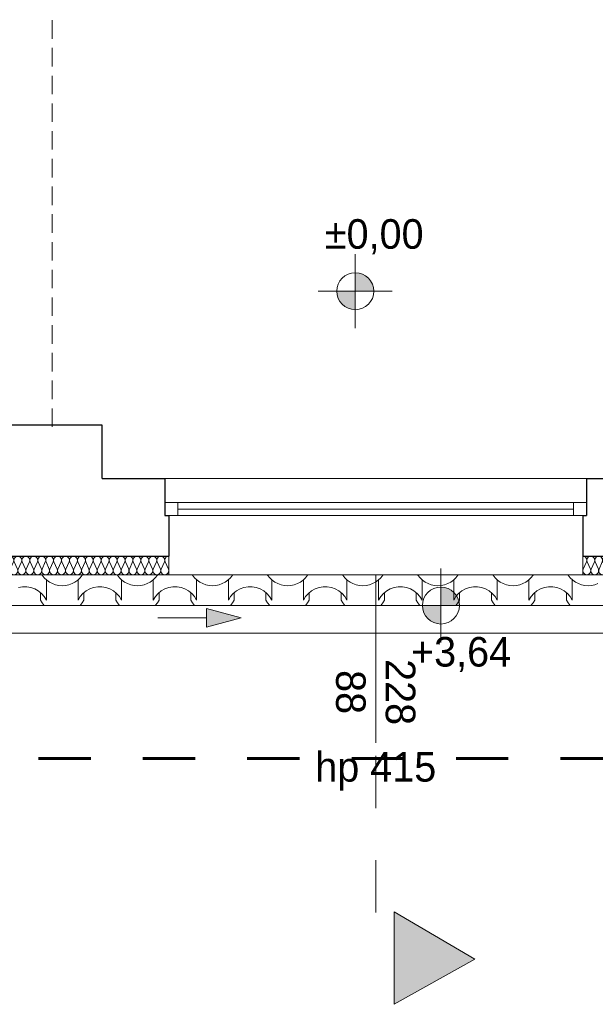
# Model space of a CAD drawing. Extents: x -497945 to -454853, y -17656 to 94650.
# Tile 48 of 62: x -477674 to -474561, y 68833 to 74160. Entities that reach past the tile are written whole.
import ezdxf

# ---------------------------------------------------------------- set-up
doc = ezdxf.new("R2010")
doc.units = 0
doc.header["$MEASUREMENT"] = 0
doc.linetypes.add('Dashed', pattern=[564.444447, 282.222223, -282.222223])
doc.linetypes.add('Krawędzie ukryte', pattern=[150, 100, -50])
doc.layers.get('0').update_dxf_attribs({"color": 252})
for name, color, linetype, lineweight in [('arch wypelnienia_Nr_Pióra__2', 252, 'Continuous', 13), ('INWENT DACH_Nr_Pióra__21', 252, 'Continuous', 9), ('Inwent Izolacje_Nr_Pióra__2', 252, 'Continuous', 13), ('INWENT OPISY_Nr_Pióra__21', 252, 'Continuous', 9), ('INWENT OPISY_Nr_Pióra__41', 252, 'Continuous', 15), ('INWENT RURY SPUSTOWE_Nr_Pióra__21', 252, 'Continuous', 9), ('INWENT RZĘDNE_Nr_Pióra__21', 252, 'Continuous', 9), ('INWENT. OKNA_Nr_Pióra__21', 252, 'Continuous', 9), ('INWENT. OKNA_Nr_Pióra__5', 252, 'Continuous', 13), ('INWENT.ŚCIANY_Nr_Pióra__1', 252, 'Continuous', 25), ('INWENT.ŚCIANY_Nr_Pióra__20', 252, 'Continuous', 60), ('INWENT.ŚCIANY_Nr_Pióra__21', 252, 'Continuous', 9), ('INWENT.ŚCIANY_Nr_Pióra__3', 252, 'Continuous', 13), ('Istniejące stropy_Nr_Pióra__5', 252, 'Continuous', 13)]:
    doc.layers.add(name, color=color, linetype=linetype, lineweight=lineweight)
for name, color, linetype in [('Inwent Izolacje', 252, 'Continuous'), ('INWENT RURY SPUSTOWE', 252, 'Continuous'), ('INWENT RZĘDNE', 252, 'Continuous')]:
    doc.layers.add(name, color=color, linetype=linetype)
doc.styles.add('GENERATED_STYLE_1', font='txt')
doc.styles.add('GENERATED_STYLE_5', font='txt')

# ---------------------------------------------------------------- blocks, each defined once
blk = doc.blocks.new('*X30')
at = {"layer": 'arch wypelnienia_Nr_Pióra__2', "linetype": 'Continuous'}
for p, q in [((-478645.6, 58464.5), (-478644.1, 58462)), ((-478644.1, 58462), (-478632.8, 58447.8)), ((-478632.8, 58447.8), (-478619.7, 58435.3)), ((-478452.3, 58435.3), (-478439.2, 58447.8)), ((-478439.2, 58447.8), (-478427.9, 58462)), ((-478427.9, 58462), (-478426.4, 58464.5)), ((-478239.2, 58464.5), (-478237.7, 58462)), ((-478237.7, 58462), (-478226.4, 58447.8)), ((-478226.4, 58447.8), (-478213.3, 58435.3)), ((-478045.9, 58435.3), (-478032.8, 58447.8)), ((-478032.8, 58447.8), (-478021.5, 58462)), ((-478021.5, 58462), (-478020, 58464.5)), ((-477832.8, 58464.5), (-477831.3, 58462)), ((-477831.3, 58462), (-477820, 58447.8)), ((-477820, 58447.8), (-477806.9, 58435.3)), ((-477639.5, 58435.3), (-477626.4, 58447.8)), ((-477626.4, 58447.8), (-477615.1, 58462)), ((-477615.1, 58462), (-477613.6, 58464.5)), ((-477426.4, 58464.5), (-477424.9, 58462)), ((-477424.9, 58462), (-477413.6, 58447.8)), ((-477413.6, 58447.8), (-477400.5, 58435.3)), ((-477233.1, 58435.3), (-477220, 58447.8)), ((-477220, 58447.8), (-477208.7, 58462)), ((-477208.7, 58462), (-477207.2, 58464.5)), ((-477020, 58464.5), (-477018.5, 58462)), ((-477018.5, 58462), (-477007.2, 58447.8)), ((-477007.2, 58447.8), (-476994.1, 58435.3)), ((-476826.7, 58435.3), (-476813.6, 58447.8)), ((-476813.6, 58447.8), (-476802.3, 58462)), ((-476802.3, 58462), (-476800.8, 58464.5)), ((-476613.6, 58464.5), (-476612.1, 58462)), ((-476612.1, 58462), (-476600.8, 58447.8)), ((-476600.8, 58447.8), (-476587.7, 58435.3)), ((-476420.3, 58435.3), (-476407.2, 58447.8)), ((-476407.2, 58447.8), (-476395.9, 58462)), ((-476395.9, 58462), (-476394.4, 58464.5)), ((-476207.2, 58464.5), (-476205.7, 58462)), ((-476205.7, 58462), (-476194.4, 58447.8)), ((-476194.4, 58447.8), (-476181.3, 58435.3)), ((-476013.9, 58435.3), (-476000.8, 58447.8)), ((-476000.8, 58447.8), (-475989.5, 58462)), ((-475989.5, 58462), (-475988, 58464.5)), ((-475800.8, 58464.5), (-475799.3, 58462)), ((-475799.3, 58462), (-475788, 58447.8)), ((-475788, 58447.8), (-475774.9, 58435.3)), ((-478750.4, 58399.8), (-478772.4, 58396)), ((-478739.2, 58399.8), (-478750.4, 58399.8)), ((-478728, 58399.8), (-478739.2, 58399.8)), ((-478706, 58396), (-478728, 58399.8)), ((-478685, 58388.6), (-478706, 58396)), ((-478665.5, 58377.6), (-478685, 58388.6)), ((-478621.9, 58437.1), (-478621.9, 58350)), ((-478621.9, 58414.8), (-478621.9, 58327.7)), ((-478619.7, 58435.3), (-478605, 58424.7)), ((-478605, 58424.7), (-478588.9, 58416.2)), ((-478588.9, 58416.2), (-478571.9, 58410)), ((-478571.9, 58410), (-478554.1, 58406.3)), ((-478554.1, 58406.3), (-478536, 58405)), ((-478536, 58405), (-478517.9, 58406.3)), ((-478517.9, 58406.3), (-478500.1, 58410)), ((-478500.1, 58410), (-478483.1, 58416.2)), ((-478483.1, 58416.2), (-478467, 58424.7)), ((-478467, 58424.7), (-478452.3, 58435.3)), ((-478450.1, 58437.1), (-478450.1, 58350)), ((-478450.1, 58414.8), (-478450.1, 58327.7)), ((-478387, 58388.6), (-478406.5, 58377.6)), ((-478366, 58396), (-478387, 58388.6)), ((-478344, 58399.8), (-478366, 58396)), ((-478332.8, 58399.8), (-478344, 58399.8)), ((-478321.6, 58399.8), (-478332.8, 58399.8)), ((-478299.6, 58396), (-478321.6, 58399.8)), ((-478278.6, 58388.6), (-478299.6, 58396)), ((-478259.1, 58377.6), (-478278.6, 58388.6)), ((-478215.5, 58437.1), (-478215.5, 58350)), ((-478215.5, 58414.8), (-478215.5, 58327.7)), ((-478213.3, 58435.3), (-478198.6, 58424.7)), ((-478198.6, 58424.7), (-478182.5, 58416.2)), ((-478182.5, 58416.2), (-478165.5, 58410)), ((-478165.5, 58410), (-478147.7, 58406.3)), ((-478147.7, 58406.3), (-478129.6, 58405)), ((-478129.6, 58405), (-478111.5, 58406.3)), ((-478111.5, 58406.3), (-478093.7, 58410)), ((-478093.7, 58410), (-478076.7, 58416.2)), ((-478076.7, 58416.2), (-478060.6, 58424.7)), ((-478060.6, 58424.7), (-478045.9, 58435.3)), ((-478043.7, 58437.1), (-478043.7, 58350)), ((-478043.7, 58414.8), (-478043.7, 58327.7)), ((-477980.6, 58388.6), (-478000.1, 58377.6)), ((-477959.6, 58396), (-477980.6, 58388.6)), ((-477937.6, 58399.8), (-477959.6, 58396)), ((-477926.4, 58399.8), (-477937.6, 58399.8)), ((-477915.2, 58399.8), (-477926.4, 58399.8)), ((-477893.2, 58396), (-477915.2, 58399.8)), ((-477872.2, 58388.6), (-477893.2, 58396)), ((-477852.7, 58377.6), (-477872.2, 58388.6)), ((-477809.1, 58437.1), (-477809.1, 58350)), ((-477809.1, 58414.8), (-477809.1, 58327.7)), ((-477806.9, 58435.3), (-477792.2, 58424.7)), ((-477792.2, 58424.7), (-477776.1, 58416.2)), ((-477776.1, 58416.2), (-477759.1, 58410)), ((-477759.1, 58410), (-477741.3, 58406.3)), ((-477741.3, 58406.3), (-477723.2, 58405)), ((-477723.2, 58405), (-477705.1, 58406.3)), ((-477705.1, 58406.3), (-477687.3, 58410)), ((-477687.3, 58410), (-477670.3, 58416.2)), ((-477670.3, 58416.2), (-477654.2, 58424.7)), ((-477654.2, 58424.7), (-477639.5, 58435.3)), ((-477637.3, 58437.1), (-477637.3, 58350)), ((-477637.3, 58414.8), (-477637.3, 58327.7)), ((-477574.2, 58388.6), (-477593.7, 58377.6)), ((-477553.2, 58396), (-477574.2, 58388.6)), ((-477531.2, 58399.8), (-477553.2, 58396)), ((-477520, 58399.8), (-477531.2, 58399.8)), ((-477508.8, 58399.8), (-477520, 58399.8)), ((-477486.8, 58396), (-477508.8, 58399.8)), ((-477465.8, 58388.6), (-477486.8, 58396)), ((-477446.3, 58377.6), (-477465.8, 58388.6)), ((-477402.7, 58437.1), (-477402.7, 58350)), ((-477402.7, 58414.8), (-477402.7, 58327.7)), ((-477400.5, 58435.3), (-477385.8, 58424.7)), ((-477385.8, 58424.7), (-477369.7, 58416.2)), ((-477369.7, 58416.2), (-477352.7, 58410)), ((-477352.7, 58410), (-477334.9, 58406.3)), ((-477334.9, 58406.3), (-477316.8, 58405)), ((-477316.8, 58405), (-477298.7, 58406.3)), ((-477298.7, 58406.3), (-477280.9, 58410)), ((-477280.9, 58410), (-477263.9, 58416.2)), ((-477263.9, 58416.2), (-477247.8, 58424.7)), ((-477247.8, 58424.7), (-477233.1, 58435.3)), ((-477230.9, 58437.1), (-477230.9, 58350)), ((-477230.9, 58414.8), (-477230.9, 58327.7)), ((-477167.8, 58388.6), (-477187.3, 58377.6)), ((-477146.8, 58396), (-477167.8, 58388.6)), ((-477124.8, 58399.8), (-477146.8, 58396)), ((-477113.6, 58399.8), (-477124.8, 58399.8)), ((-477102.4, 58399.8), (-477113.6, 58399.8)), ((-477080.4, 58396), (-477102.4, 58399.8)), ((-477059.4, 58388.6), (-477080.4, 58396)), ((-477039.9, 58377.6), (-477059.4, 58388.6)), ((-476996.3, 58437.1), (-476996.3, 58350)), ((-476996.3, 58414.8), (-476996.3, 58327.7)), ((-476994.1, 58435.3), (-476979.4, 58424.7)), ((-476979.4, 58424.7), (-476963.3, 58416.2)), ((-476963.3, 58416.2), (-476946.3, 58410)), ((-476946.3, 58410), (-476928.5, 58406.3)), ((-476928.5, 58406.3), (-476910.4, 58405)), ((-476910.4, 58405), (-476892.3, 58406.3)), ((-476892.3, 58406.3), (-476874.5, 58410)), ((-476874.5, 58410), (-476857.5, 58416.2)), ((-476857.5, 58416.2), (-476841.4, 58424.7)), ((-476841.4, 58424.7), (-476826.7, 58435.3)), ((-476824.5, 58437.1), (-476824.5, 58350)), ((-476824.5, 58414.8), (-476824.5, 58327.7)), ((-476761.4, 58388.6), (-476780.9, 58377.6)), ((-476740.4, 58396), (-476761.4, 58388.6)), ((-476718.4, 58399.8), (-476740.4, 58396)), ((-476707.2, 58399.8), (-476718.4, 58399.8)), ((-476696, 58399.8), (-476707.2, 58399.8)), ((-476674, 58396), (-476696, 58399.8)), ((-476653, 58388.6), (-476674, 58396)), ((-476633.5, 58377.6), (-476653, 58388.6)), ((-476589.9, 58437.1), (-476589.9, 58350)), ((-476589.9, 58414.8), (-476589.9, 58327.7)), ((-476587.7, 58435.3), (-476573, 58424.7)), ((-476573, 58424.7), (-476556.9, 58416.2)), ((-476556.9, 58416.2), (-476539.9, 58410)), ((-476539.9, 58410), (-476522.1, 58406.3)), ((-476522.1, 58406.3), (-476504, 58405)), ((-476504, 58405), (-476485.9, 58406.3)), ((-476485.9, 58406.3), (-476468.1, 58410)), ((-476468.1, 58410), (-476451.1, 58416.2)), ((-476451.1, 58416.2), (-476435, 58424.7)), ((-476435, 58424.7), (-476420.3, 58435.3)), ((-476418.1, 58437.1), (-476418.1, 58350)), ((-476418.1, 58414.8), (-476418.1, 58327.7)), ((-476355, 58388.6), (-476374.5, 58377.6)), ((-476334, 58396), (-476355, 58388.6)), ((-476312, 58399.8), (-476334, 58396)), ((-476300.8, 58399.8), (-476312, 58399.8)), ((-476289.6, 58399.8), (-476300.8, 58399.8)), ((-476267.6, 58396), (-476289.6, 58399.8)), ((-476246.6, 58388.6), (-476267.6, 58396)), ((-476227.1, 58377.6), (-476246.6, 58388.6)), ((-476183.5, 58437.1), (-476183.5, 58350)), ((-476183.5, 58414.8), (-476183.5, 58327.7)), ((-476181.3, 58435.3), (-476166.6, 58424.7)), ((-476166.6, 58424.7), (-476150.5, 58416.2)), ((-476150.5, 58416.2), (-476133.5, 58410)), ((-476133.5, 58410), (-476115.7, 58406.3)), ((-476115.7, 58406.3), (-476097.6, 58405)), ((-476097.6, 58405), (-476079.5, 58406.3)), ((-476079.5, 58406.3), (-476061.7, 58410)), ((-476061.7, 58410), (-476044.7, 58416.2)), ((-476044.7, 58416.2), (-476028.6, 58424.7)), ((-476028.6, 58424.7), (-476013.9, 58435.3)), ((-476011.7, 58437.1), (-476011.7, 58350)), ((-476011.7, 58414.8), (-476011.7, 58327.7)), ((-475948.6, 58388.6), (-475968.1, 58377.6)), ((-475927.6, 58396), (-475948.6, 58388.6)), ((-475905.6, 58399.8), (-475927.6, 58396)), ((-475894.4, 58399.8), (-475905.6, 58399.8)), ((-475883.2, 58399.8), (-475894.4, 58399.8)), ((-475861.2, 58396), (-475883.2, 58399.8)), ((-475840.2, 58388.6), (-475861.2, 58396)), ((-475820.7, 58377.6), (-475840.2, 58388.6)), ((-475777.1, 58437.1), (-475777.1, 58350)), ((-475777.1, 58414.8), (-475777.1, 58327.7)), ((-475774.9, 58435.3), (-475760.2, 58424.7)), ((-475760.2, 58424.7), (-475744.1, 58416.2)), ((-475744.1, 58416.2), (-475727.1, 58410)), ((-475727.1, 58410), (-475709.3, 58406.3)), ((-475709.3, 58406.3), (-475691.2, 58405)), ((-475691.2, 58405), (-475673.1, 58406.3)), ((-475673.1, 58406.3), (-475655.3, 58410)), ((-475655.3, 58410), (-475638.3, 58416.2)), ((-478648.2, 58363.5), (-478665.5, 58377.6)), ((-478653.3, 58367.7), (-478653.3, 58327.7)), ((-478633.5, 58346.7), (-478648.2, 58363.5)), ((-478621.9, 58327.7), (-478633.5, 58346.7)), ((-478438.5, 58346.7), (-478450.1, 58327.7)), ((-478423.8, 58363.5), (-478438.5, 58346.7)), ((-478406.5, 58377.6), (-478423.8, 58363.5)), ((-478418.7, 58367.7), (-478418.7, 58327.7)), ((-478241.8, 58363.5), (-478259.1, 58377.6)), ((-478246.9, 58367.7), (-478246.9, 58327.7)), ((-478227.1, 58346.7), (-478241.8, 58363.5)), ((-478215.5, 58327.7), (-478227.1, 58346.7)), ((-478032.1, 58346.7), (-478043.7, 58327.7)), ((-478017.4, 58363.5), (-478032.1, 58346.7)), ((-478000.1, 58377.6), (-478017.4, 58363.5)), ((-478012.3, 58367.7), (-478012.3, 58327.7)), ((-477835.4, 58363.5), (-477852.7, 58377.6)), ((-477840.5, 58367.7), (-477840.5, 58327.7)), ((-477820.7, 58346.7), (-477835.4, 58363.5)), ((-477809.1, 58327.7), (-477820.7, 58346.7)), ((-477625.7, 58346.7), (-477637.3, 58327.7)), ((-477611, 58363.5), (-477625.7, 58346.7)), ((-477593.7, 58377.6), (-477611, 58363.5)), ((-477605.9, 58367.7), (-477605.9, 58327.7)), ((-477429, 58363.5), (-477446.3, 58377.6)), ((-477434.1, 58367.7), (-477434.1, 58327.7)), ((-477414.3, 58346.7), (-477429, 58363.5)), ((-477402.7, 58327.7), (-477414.3, 58346.7)), ((-477219.3, 58346.7), (-477230.9, 58327.7)), ((-477204.6, 58363.5), (-477219.3, 58346.7)), ((-477187.3, 58377.6), (-477204.6, 58363.5)), ((-477199.5, 58367.7), (-477199.5, 58327.7)), ((-477022.6, 58363.5), (-477039.9, 58377.6)), ((-477027.7, 58367.7), (-477027.7, 58327.7)), ((-477007.9, 58346.7), (-477022.6, 58363.5)), ((-476996.3, 58327.7), (-477007.9, 58346.7)), ((-476812.9, 58346.7), (-476824.5, 58327.7)), ((-476798.2, 58363.5), (-476812.9, 58346.7)), ((-476780.9, 58377.6), (-476798.2, 58363.5)), ((-476793.1, 58367.7), (-476793.1, 58327.7)), ((-476616.2, 58363.5), (-476633.5, 58377.6)), ((-476621.3, 58367.7), (-476621.3, 58327.7)), ((-476601.5, 58346.7), (-476616.2, 58363.5)), ((-476589.9, 58327.7), (-476601.5, 58346.7)), ((-476406.5, 58346.7), (-476418.1, 58327.7)), ((-476391.8, 58363.5), (-476406.5, 58346.7)), ((-476374.5, 58377.6), (-476391.8, 58363.5)), ((-476386.7, 58367.7), (-476386.7, 58327.7)), ((-476209.8, 58363.5), (-476227.1, 58377.6)), ((-476214.9, 58367.7), (-476214.9, 58327.7)), ((-476195.1, 58346.7), (-476209.8, 58363.5)), ((-476183.5, 58327.7), (-476195.1, 58346.7)), ((-476000.1, 58346.7), (-476011.7, 58327.7)), ((-475985.4, 58363.5), (-476000.1, 58346.7)), ((-475968.1, 58377.6), (-475985.4, 58363.5)), ((-475980.3, 58367.7), (-475980.3, 58327.7)), ((-475803.4, 58363.5), (-475820.7, 58377.6)), ((-475808.5, 58367.7), (-475808.5, 58327.7)), ((-475788.7, 58346.7), (-475803.4, 58363.5)), ((-475777.1, 58327.7), (-475788.7, 58346.7)), ((-478653.3, 58327.7), (-478644.1, 58312)), ((-478644.1, 58312), (-478633, 58297.9)), ((-478439, 58297.9), (-478427.9, 58312)), ((-478427.9, 58312), (-478418.7, 58327.7)), ((-478246.9, 58327.7), (-478237.7, 58312)), ((-478237.7, 58312), (-478226.6, 58297.9)), ((-478032.6, 58297.9), (-478021.5, 58312)), ((-478021.5, 58312), (-478012.3, 58327.7)), ((-477840.5, 58327.7), (-477831.3, 58312)), ((-477831.3, 58312), (-477820.2, 58297.9)), ((-477626.2, 58297.9), (-477615.1, 58312)), ((-477615.1, 58312), (-477605.9, 58327.7)), ((-477434.1, 58327.7), (-477424.9, 58312)), ((-477424.9, 58312), (-477413.8, 58297.9)), ((-477219.8, 58297.9), (-477208.7, 58312)), ((-477208.7, 58312), (-477199.5, 58327.7)), ((-477027.7, 58327.7), (-477018.5, 58312)), ((-477018.5, 58312), (-477007.4, 58297.9)), ((-476813.4, 58297.9), (-476802.3, 58312)), ((-476802.3, 58312), (-476793.1, 58327.7)), ((-476621.3, 58327.7), (-476612.1, 58312)), ((-476612.1, 58312), (-476601, 58297.9)), ((-476407, 58297.9), (-476395.9, 58312)), ((-476395.9, 58312), (-476386.7, 58327.7)), ((-476214.9, 58327.7), (-476205.7, 58312)), ((-476205.7, 58312), (-476194.6, 58297.9)), ((-476000.6, 58297.9), (-475989.5, 58312)), ((-475989.5, 58312), (-475980.3, 58327.7)), ((-475808.5, 58327.7), (-475799.3, 58312)), ((-475799.3, 58312), (-475788.2, 58297.9))]:
    blk.add_line(p, q, dxfattribs=at)
blk = doc.blocks.new('Wypełnienie_15')
at = {"layer": 'arch wypelnienia_Nr_Pióra__2', "linetype": 'Dashed'}
blk.add_blockref('*X30', (0, 0), dxfattribs=at)
blk = doc.blocks.new('Izolacja cieplna 14_202', base_point=(-477960.2, 58564.5))
at = {"layer": 'Inwent Izolacje_Nr_Pióra__2', "linetype": 'Continuous'}
for p, q in [((-479700.5, 58534.7), (-479718.4, 58494.3)), ((-479679.1, 58494.3), (-479696.9, 58534.7)), ((-479657.6, 58534.7), (-479675.5, 58494.3)), ((-479636.1, 58494.3), (-479654, 58534.7)), ((-479614.7, 58534.7), (-479632.5, 58494.3)), ((-479593.2, 58494.3), (-479611.1, 58534.7)), ((-479571.7, 58534.7), (-479589.6, 58494.3)), ((-479550.3, 58494.3), (-479568.1, 58534.7)), ((-479528.8, 58534.7), (-479546.7, 58494.3)), ((-479507.4, 58494.3), (-479525.2, 58534.7)), ((-479485.9, 58534.7), (-479503.7, 58494.3)), ((-479464.4, 58494.3), (-479482.3, 58534.7)), ((-479443, 58534.7), (-479460.8, 58494.3)), ((-479421.5, 58494.3), (-479439.4, 58534.7)), ((-479400, 58534.7), (-479417.9, 58494.3)), ((-479378.6, 58494.3), (-479396.4, 58534.7)), ((-479357.1, 58534.7), (-479375, 58494.3)), ((-479335.6, 58494.3), (-479353.5, 58534.7)), ((-479314.2, 58534.7), (-479332, 58494.3)), ((-479292.7, 58494.3), (-479310.6, 58534.7)), ((-479271.3, 58534.7), (-479289.1, 58494.3)), ((-479249.8, 58494.3), (-479267.7, 58534.7)), ((-479228.3, 58534.7), (-479246.2, 58494.3)), ((-479206.9, 58494.3), (-479224.7, 58534.7)), ((-479185.4, 58534.7), (-479203.3, 58494.3)), ((-479163.9, 58494.3), (-479181.8, 58534.7)), ((-479142.5, 58534.7), (-479160.3, 58494.3)), ((-479121, 58494.3), (-479138.9, 58534.7)), ((-479099.5, 58534.7), (-479117.4, 58494.3)), ((-479078.1, 58494.3), (-479095.9, 58534.7)), ((-479056.6, 58534.7), (-479074.5, 58494.3)), ((-479035.2, 58494.3), (-479053, 58534.7)), ((-479013.7, 58534.7), (-479031.6, 58494.3)), ((-478992.2, 58494.3), (-479010.1, 58534.7)), ((-478970.8, 58534.7), (-478988.6, 58494.3)), ((-478949.3, 58494.3), (-478967.2, 58534.7)), ((-478927.8, 58534.7), (-478945.7, 58494.3)), ((-478906.4, 58494.3), (-478924.2, 58534.7)), ((-478884.9, 58534.7), (-478902.8, 58494.3)), ((-478863.5, 58494.3), (-478881.3, 58534.7)), ((-478842, 58534.7), (-478859.8, 58494.3)), ((-478820.5, 58494.3), (-478838.4, 58534.7)), ((-478799.1, 58534.7), (-478816.9, 58494.3)), ((-478777.6, 58494.3), (-478795.5, 58534.7)), ((-478756.1, 58534.7), (-478774, 58494.3)), ((-478734.7, 58494.3), (-478752.5, 58534.7)), ((-478713.2, 58534.7), (-478731.1, 58494.3)), ((-478691.7, 58494.3), (-478709.6, 58534.7)), ((-478670.3, 58534.7), (-478688.1, 58494.3)), ((-478648.8, 58494.3), (-478666.7, 58534.7)), ((-478627.4, 58534.7), (-478645.2, 58494.3)), ((-478605.9, 58494.3), (-478623.7, 58534.7)), ((-478584.4, 58534.7), (-478602.3, 58494.3)), ((-478563, 58494.3), (-478580.8, 58534.7)), ((-478541.5, 58534.7), (-478559.4, 58494.3)), ((-478520, 58494.3), (-478537.9, 58534.7)), ((-478498.6, 58534.7), (-478516.4, 58494.3)), ((-478477.1, 58494.3), (-478495, 58534.7)), ((-478455.6, 58534.7), (-478473.5, 58494.3)), ((-478434.2, 58494.3), (-478452, 58534.7)), ((-478412.7, 58534.7), (-478430.6, 58494.3)), ((-478391.3, 58494.3), (-478409.1, 58534.7)), ((-478369.8, 58534.7), (-478387.7, 58494.3)), ((-478348.3, 58494.3), (-478366.2, 58534.7)), ((-478326.9, 58534.7), (-478344.7, 58494.3)), ((-478305.4, 58494.3), (-478323.3, 58534.7)), ((-478283.9, 58534.7), (-478301.8, 58494.3)), ((-478262.5, 58494.3), (-478280.3, 58534.7)), ((-478241, 58534.7), (-478258.9, 58494.3)), ((-478219.5, 58494.3), (-478237.4, 58534.7)), ((-478198.1, 58534.7), (-478215.9, 58494.3)), ((-478176.6, 58494.3), (-478194.5, 58534.7)), ((-478155.2, 58534.7), (-478173, 58494.3)), ((-478133.7, 58494.3), (-478151.6, 58534.7)), ((-478112.2, 58534.7), (-478130.1, 58494.3)), ((-478090.8, 58494.3), (-478108.6, 58534.7)), ((-478069.3, 58534.7), (-478087.2, 58494.3)), ((-478047.8, 58494.3), (-478065.7, 58534.7)), ((-478026.4, 58534.7), (-478044.2, 58494.3)), ((-478004.9, 58494.3), (-478022.8, 58534.7)), ((-477983.5, 58534.7), (-478001.3, 58494.3)), ((-477962, 58494.3), (-477979.8, 58534.7))]:
    blk.add_line(p, q, dxfattribs=at)
for centre, start_param, end_param in [((-479720.2, 58543.3), 2.7288, 4.712389), ((-479677.3, 58543.3), 2.7288, 6.695979), ((-479634.3, 58543.3), 2.7288, 6.695979), ((-479591.4, 58543.3), 2.7288, 6.695979), ((-479548.5, 58543.3), 2.7288, 6.695979), ((-479505.6, 58543.3), 2.7288, 6.695979), ((-479462.6, 58543.3), 2.7288, 6.695979), ((-479419.7, 58543.3), 2.7288, 6.695979), ((-479376.8, 58543.3), 2.7288, 6.695979), ((-479333.8, 58543.3), 2.7288, 6.695979), ((-479290.9, 58543.3), 2.7288, 6.695979), ((-479248, 58543.3), 2.7288, 6.695979), ((-479205.1, 58543.3), 2.7288, 6.695979), ((-479162.1, 58543.3), 2.7288, 6.695979), ((-479119.2, 58543.3), 2.7288, 6.695979), ((-479076.3, 58543.3), 2.7288, 6.695979), ((-479033.4, 58543.3), 2.7288, 6.695979), ((-478990.4, 58543.3), 2.7288, 6.695979), ((-478947.5, 58543.3), 2.7288, 6.695979), ((-478904.6, 58543.3), 2.7288, 6.695979), ((-478861.6, 58543.3), 2.7288, 6.695979), ((-478818.7, 58543.3), 2.7288, 6.695979), ((-478775.8, 58543.3), 2.7288, 6.695979), ((-478732.9, 58543.3), 2.7288, 6.695979), ((-478689.9, 58543.3), 2.7288, 6.695979), ((-478647, 58543.3), 2.7288, 6.695979), ((-478604.1, 58543.3), 2.7288, 6.695979), ((-478561.2, 58543.3), 2.7288, 6.695979), ((-478518.2, 58543.3), 2.7288, 6.695979), ((-478475.3, 58543.3), 2.7288, 6.695979), ((-478432.4, 58543.3), 2.7288, 6.695979), ((-478389.5, 58543.3), 2.7288, 6.695979), ((-478346.5, 58543.3), 2.7288, 6.695979), ((-478303.6, 58543.3), 2.7288, 6.695979), ((-478260.7, 58543.3), 2.7288, 6.695979), ((-478217.7, 58543.3), 2.7288, 6.695979), ((-478174.8, 58543.3), 2.7288, 6.695979), ((-478131.9, 58543.3), 2.7288, 6.695979), ((-478089, 58543.3), 2.7288, 6.695979), ((-478046, 58543.3), 2.7288, 6.695979), ((-478003.1, 58543.3), 2.7288, 6.695979), ((-477960.2, 58543.3), 4.712389, 6.695979), ((-479698.7, 58485.8), 5.870392, 9.837571), ((-479655.8, 58485.8), 5.870392, 9.837571), ((-479612.9, 58485.8), 5.870392, 9.837571), ((-479569.9, 58485.8), 5.870392, 9.837571), ((-479527, 58485.8), 5.870392, 9.837571), ((-479484.1, 58485.8), 5.870392, 9.837571), ((-479441.2, 58485.8), 5.870392, 9.837571), ((-479398.2, 58485.8), 5.870392, 9.837571), ((-479355.3, 58485.8), 5.870392, 9.837571), ((-479312.4, 58485.8), 5.870392, 9.837571), ((-479269.5, 58485.8), 5.870392, 9.837571), ((-479226.5, 58485.8), 5.870392, 9.837571), ((-479183.6, 58485.8), 5.870392, 9.837571), ((-479140.7, 58485.8), 5.870392, 9.837571), ((-479097.7, 58485.8), 5.870392, 9.837571), ((-479054.8, 58485.8), 5.870392, 9.837571), ((-479011.9, 58485.8), 5.870392, 9.837571), ((-478969, 58485.8), 5.870392, 9.837571), ((-478926, 58485.8), 5.870392, 9.837571), ((-478883.1, 58485.8), 5.870392, 9.837571), ((-478840.2, 58485.8), 5.870392, 9.837571), ((-478797.3, 58485.8), 5.870392, 9.837571), ((-478754.3, 58485.8), 5.870392, 9.837571), ((-478711.4, 58485.8), 5.870392, 9.837571), ((-478668.5, 58485.8), 5.870392, 9.837571), ((-478625.6, 58485.8), 5.870392, 9.837571), ((-478582.6, 58485.8), 5.870392, 9.837571), ((-478539.7, 58485.8), 5.870392, 9.837571), ((-478496.8, 58485.8), 5.870392, 9.837571), ((-478453.8, 58485.8), 5.870392, 9.837571), ((-478410.9, 58485.8), 5.870392, 9.837571), ((-478368, 58485.8), 5.870392, 9.837571), ((-478325.1, 58485.8), 5.870392, 9.837571), ((-478282.1, 58485.8), 5.870392, 9.837571), ((-478239.2, 58485.8), 5.870392, 9.837571), ((-478196.3, 58485.8), 5.870392, 9.837571), ((-478153.4, 58485.8), 5.870392, 9.837571), ((-478110.4, 58485.8), 5.870392, 9.837571), ((-478067.5, 58485.8), 5.870392, 9.837571), ((-478024.6, 58485.8), 5.870392, 9.837571), ((-477981.6, 58485.8), 5.870392, 9.837571)]:
    blk.add_ellipse(centre, major_axis=(-21.5, 0), ratio=0.990887, start_param=start_param, end_param=end_param, dxfattribs=at)
blk = doc.blocks.new('Izolacja cieplna 14_203', base_point=(-474220.2, 58564.5))
at = {"layer": 'Inwent Izolacje_Nr_Pióra__2', "linetype": 'Continuous'}
for p, q in [((-475700.6, 58534.7), (-475718.4, 58494.3)), ((-475679.1, 58494.3), (-475697, 58534.7)), ((-475657.7, 58534.7), (-475675.5, 58494.3)), ((-475636.3, 58494.3), (-475654.1, 58534.7)), ((-475614.8, 58534.7), (-475632.7, 58494.3)), ((-475593.4, 58494.3), (-475611.2, 58534.7)), ((-475572, 58534.7), (-475589.8, 58494.3)), ((-475550.6, 58494.3), (-475568.4, 58534.7)), ((-475529.1, 58534.7), (-475547, 58494.3)), ((-475507.7, 58494.3), (-475525.5, 58534.7)), ((-475486.3, 58534.7), (-475504.1, 58494.3)), ((-475464.8, 58494.3), (-475482.7, 58534.7)), ((-475443.4, 58534.7), (-475461.2, 58494.3)), ((-475422, 58494.3), (-475439.8, 58534.7)), ((-475400.6, 58534.7), (-475418.4, 58494.3)), ((-475379.1, 58494.3), (-475397, 58534.7)), ((-475357.7, 58534.7), (-475375.5, 58494.3)), ((-475336.3, 58494.3), (-475354.1, 58534.7)), ((-475314.8, 58534.7), (-475332.7, 58494.3)), ((-475293.4, 58494.3), (-475311.2, 58534.7)), ((-475272, 58534.7), (-475289.8, 58494.3)), ((-475250.6, 58494.3), (-475268.4, 58534.7)), ((-475229.1, 58534.7), (-475247, 58494.3)), ((-475207.7, 58494.3), (-475225.5, 58534.7)), ((-475186.3, 58534.7), (-475204.1, 58494.3)), ((-475164.8, 58494.3), (-475182.7, 58534.7)), ((-475143.4, 58534.7), (-475161.2, 58494.3)), ((-475122, 58494.3), (-475139.8, 58534.7)), ((-475100.6, 58534.7), (-475118.4, 58494.3)), ((-475079.1, 58494.3), (-475097, 58534.7)), ((-475057.7, 58534.7), (-475075.5, 58494.3)), ((-475036.3, 58494.3), (-475054.1, 58534.7)), ((-475014.8, 58534.7), (-475032.7, 58494.3)), ((-474993.4, 58494.3), (-475011.2, 58534.7)), ((-474972, 58534.7), (-474989.8, 58494.3)), ((-474950.6, 58494.3), (-474968.4, 58534.7)), ((-474929.1, 58534.7), (-474947, 58494.3)), ((-474907.7, 58494.3), (-474925.5, 58534.7)), ((-474886.3, 58534.7), (-474904.1, 58494.3)), ((-474864.8, 58494.3), (-474882.7, 58534.7)), ((-474843.4, 58534.7), (-474861.2, 58494.3)), ((-474822, 58494.3), (-474839.8, 58534.7)), ((-474800.6, 58534.7), (-474818.4, 58494.3)), ((-474779.1, 58494.3), (-474797, 58534.7)), ((-474757.7, 58534.7), (-474775.5, 58494.3)), ((-474736.3, 58494.3), (-474754.1, 58534.7)), ((-474714.8, 58534.7), (-474732.7, 58494.3)), ((-474693.4, 58494.3), (-474711.2, 58534.7)), ((-474672, 58534.7), (-474689.8, 58494.3)), ((-474650.6, 58494.3), (-474668.4, 58534.7)), ((-474629.1, 58534.7), (-474647, 58494.3)), ((-474607.7, 58494.3), (-474625.5, 58534.7)), ((-474586.3, 58534.7), (-474604.1, 58494.3)), ((-474564.8, 58494.3), (-474582.7, 58534.7)), ((-474543.4, 58534.7), (-474561.2, 58494.3)), ((-474522, 58494.3), (-474539.8, 58534.7)), ((-474500.6, 58534.7), (-474518.4, 58494.3)), ((-474479.1, 58494.3), (-474497, 58534.7)), ((-474457.7, 58534.7), (-474475.5, 58494.3)), ((-474436.3, 58494.3), (-474454.1, 58534.7)), ((-474414.8, 58534.7), (-474432.7, 58494.3)), ((-474393.4, 58494.3), (-474411.2, 58534.7)), ((-474372, 58534.7), (-474389.8, 58494.3)), ((-474350.6, 58494.3), (-474368.4, 58534.7)), ((-474329.1, 58534.7), (-474347, 58494.3)), ((-474307.7, 58494.3), (-474325.5, 58534.7)), ((-474286.3, 58534.7), (-474304.1, 58494.3)), ((-474264.8, 58494.3), (-474282.7, 58534.7)), ((-474243.4, 58534.7), (-474261.2, 58494.3)), ((-474222, 58494.3), (-474239.8, 58534.7))]:
    blk.add_line(p, q, dxfattribs=at)
for centre, start_param, end_param in [((-475720.2, 58543.3), 2.7288, 4.712389), ((-475677.3, 58543.3), 2.7288, 6.695979), ((-475634.5, 58543.3), 2.7288, 6.695979), ((-475591.6, 58543.3), 2.7288, 6.695979), ((-475548.8, 58543.3), 2.7288, 6.695979), ((-475505.9, 58543.3), 2.7288, 6.695979), ((-475463, 58543.3), 2.7288, 6.695979), ((-475420.2, 58543.3), 2.7288, 6.695979), ((-475377.3, 58543.3), 2.7288, 6.695979), ((-475334.5, 58543.3), 2.7288, 6.695979), ((-475291.6, 58543.3), 2.7288, 6.695979), ((-475248.8, 58543.3), 2.7288, 6.695979), ((-475205.9, 58543.3), 2.7288, 6.695979), ((-475163, 58543.3), 2.7288, 6.695979), ((-475120.2, 58543.3), 2.7288, 6.695979), ((-475077.3, 58543.3), 2.7288, 6.695979), ((-475034.5, 58543.3), 2.7288, 6.695979), ((-474991.6, 58543.3), 2.7288, 6.695979), ((-474948.8, 58543.3), 2.7288, 6.695979), ((-474905.9, 58543.3), 2.7288, 6.695979), ((-474863, 58543.3), 2.7288, 6.695979), ((-474820.2, 58543.3), 2.7288, 6.695979), ((-474777.3, 58543.3), 2.7288, 6.695979), ((-474734.5, 58543.3), 2.7288, 6.695979), ((-474691.6, 58543.3), 2.7288, 6.695979), ((-474648.8, 58543.3), 2.7288, 6.695979), ((-474605.9, 58543.3), 2.7288, 6.695979), ((-474563, 58543.3), 2.7288, 6.695979), ((-474520.2, 58543.3), 2.7288, 6.695979), ((-474477.3, 58543.3), 2.7288, 6.695979), ((-474434.5, 58543.3), 2.7288, 6.695979), ((-474391.6, 58543.3), 2.7288, 6.695979), ((-474348.8, 58543.3), 2.7288, 6.695979), ((-474305.9, 58543.3), 2.7288, 6.695979), ((-474263, 58543.3), 2.7288, 6.695979), ((-474220.2, 58543.3), 4.712389, 6.695979), ((-475698.8, 58485.8), 5.870392, 9.837571), ((-475655.9, 58485.8), 5.870392, 9.837571), ((-475613, 58485.8), 5.870392, 9.837571), ((-475570.2, 58485.8), 5.870392, 9.837571), ((-475527.3, 58485.8), 5.870392, 9.837571), ((-475484.5, 58485.8), 5.870392, 9.837571), ((-475441.6, 58485.8), 5.870392, 9.837571), ((-475398.8, 58485.8), 5.870392, 9.837571), ((-475355.9, 58485.8), 5.870392, 9.837571), ((-475313, 58485.8), 5.870392, 9.837571), ((-475270.2, 58485.8), 5.870392, 9.837571), ((-475227.3, 58485.8), 5.870392, 9.837571), ((-475184.5, 58485.8), 5.870392, 9.837571), ((-475141.6, 58485.8), 5.870392, 9.837571), ((-475098.8, 58485.8), 5.870392, 9.837571), ((-475055.9, 58485.8), 5.870392, 9.837571), ((-475013, 58485.8), 5.870392, 9.837571), ((-474970.2, 58485.8), 5.870392, 9.837571), ((-474927.3, 58485.8), 5.870392, 9.837571), ((-474884.5, 58485.8), 5.870392, 9.837571), ((-474841.6, 58485.8), 5.870392, 9.837571), ((-474798.8, 58485.8), 5.870392, 9.837571), ((-474755.9, 58485.8), 5.870392, 9.837571), ((-474713, 58485.8), 5.870392, 9.837571), ((-474670.2, 58485.8), 5.870392, 9.837571), ((-474627.3, 58485.8), 5.870392, 9.837571), ((-474584.5, 58485.8), 5.870392, 9.837571), ((-474541.6, 58485.8), 5.870392, 9.837571), ((-474498.8, 58485.8), 5.870392, 9.837571), ((-474455.9, 58485.8), 5.870392, 9.837571), ((-474413, 58485.8), 5.870392, 9.837571), ((-474370.2, 58485.8), 5.870392, 9.837571), ((-474327.3, 58485.8), 5.870392, 9.837571), ((-474284.5, 58485.8), 5.870392, 9.837571), ((-474241.6, 58485.8), 5.870392, 9.837571)]:
    blk.add_ellipse(centre, major_axis=(-21.4, 0), ratio=0.992498, start_param=start_param, end_param=end_param, dxfattribs=at)
blk = doc.blocks.new('Linia_91', base_point=(-478018.9, 58231.6))
at = {"layer": 'INWENT RURY SPUSTOWE_Nr_Pióra__21', "linetype": 'Continuous'}
blk.add_hatch(color=256, dxfattribs=at).paths.add_polyline_path([(-477568.9, 58231.6), (-477755.5, 58181.6), (-477755.5, 58281.6)], flags=0)
for p, q in [((-478018.9, 58231.6), (-477755.5, 58231.6)), ((-477568.9, 58231.6), (-477755.5, 58281.6)), ((-477755.5, 58181.6), (-477755.5, 58281.6)), ((-477568.9, 58231.6), (-477755.5, 58181.6))]:
    blk.add_line(p, q, dxfattribs=at)
blk = doc.blocks.new('Koty wysokościowe_101', base_point=(-476950.8, 59998.7))
at = {"layer": 'INWENT RZĘDNE_Nr_Pióra__21', "linetype": 'Continuous'}
for points in [[(-476950.8, 59998.7), (-476850.8, 59998.7), (-476858.4, 60036.9), (-476880, 60069.4), (-476912.5, 60091), (-476950.8, 60098.7)], [(-476950.8, 59998.7), (-477050.8, 59998.7), (-477043.1, 59960.4), (-477021.5, 59927.9), (-476989, 59906.3), (-476950.8, 59898.7)]]:
    blk.add_hatch(color=256, dxfattribs=at).paths.add_polyline_path(points, flags=0)
for p, q in [((-476950.8, 59798.7), (-476950.8, 60198.7)), ((-477150.8, 59998.7), (-476750.8, 59998.7))]:
    blk.add_line(p, q, dxfattribs=at)
blk.add_circle((-476950.8, 59998.7), 100, dxfattribs=at)
at = {"layer": 'INWENT RZĘDNE_Nr_Pióra__21', "insert": (-477115.5, 60198.7), "char_height": 160, "attachment_point": 7, "style": 'GENERATED_STYLE_1'}
blk.add_mtext('{±0,00}', dxfattribs=at)
blk = doc.blocks.new('Koty wysokościowe_107', base_point=(-476487.8, 58297.9))
at = {"layer": 'INWENT RZĘDNE_Nr_Pióra__21', "linetype": 'Continuous'}
for points in [[(-476487.8, 58297.9), (-476387.8, 58297.9), (-476395.4, 58336.2), (-476417.1, 58368.7), (-476449.5, 58390.3), (-476487.8, 58397.9)], [(-476487.8, 58297.9), (-476587.8, 58297.9), (-476580.2, 58259.7), (-476558.5, 58227.2), (-476526.1, 58205.6), (-476487.8, 58197.9)]]:
    blk.add_hatch(color=256, dxfattribs=at).paths.add_polyline_path(points, flags=0)
for p, q in [((-476487.8, 58097.9), (-476487.8, 58497.9)), ((-476687.8, 58297.9), (-476287.8, 58297.9))]:
    blk.add_line(p, q, dxfattribs=at)
blk.add_circle((-476487.8, 58297.9), 100, dxfattribs=at)
at = {"layer": 'INWENT RZĘDNE_Nr_Pióra__21', "insert": (-476649.6, 57937.9), "char_height": 160, "attachment_point": 7, "style": 'GENERATED_STYLE_1'}
blk.add_mtext('{+3,64}', dxfattribs=at)
blk = doc.blocks.new('A$C685E8C06')
at = {"layer": 'INWENT OPISY_Nr_Pióra__21', "linetype": 'Continuous'}
blk.add_hatch(color=252, dxfattribs=at).paths.add_polyline_path([(15816.2, -3900), (15380, -4144.3), (15380, -3644.3)], flags=0)
at = {"layer": 'INWENT DACH_Nr_Pióra__21', "color": 252, "linetype": 'Continuous'}
for p, q in [((4600, -1986.6), (17960, -1986.6)), ((17960, -2136.6), (4600, -2136.6))]:
    blk.add_line(p, q, dxfattribs=at)
at = {"layer": 'INWENT OPISY_Nr_Pióra__41', "color": 252, "linetype": 'Dashed'}
blk.add_line((15280, -2800), (15280, -3900), dxfattribs=at)
at = {"layer": 'INWENT OPISY_Nr_Pióra__41', "color": 252, "linetype": 'Continuous'}
for p, q in [((15380, -4144.3), (15380, -3644.3)), ((15816.2, -3900), (15380, -3644.3)), ((15380, -4144.3), (15816.2, -3900))]:
    blk.add_line(p, q, dxfattribs=at)
at = {"layer": 'INWENT. OKNA_Nr_Pióra__5', "color": 252, "linetype": 'Continuous'}
for p, q in [((14140, -1430), (14140, -1500)), ((14140, -1430), (16420, -1430)), ((14210, -1430), (14210, -1500)), ((16350, -1430), (16350, -1500)), ((16420, -1430), (16420, -1500)), ((14210, -1465), (16350, -1465)), ((14140, -1500), (16420, -1500)), ((15280, -1820), (15280, -2730))]:
    blk.add_line(p, q, dxfattribs=at)
at = {"layer": 'INWENT.ŚCIANY_Nr_Pióra__1', "color": 252, "linetype": 'Continuous'}
for p, q in [((13800, -1010), (12770, -1010)), ((13800, -1300), (13800, -1010)), ((13800, -1300), (14140, -1300)), ((14140, -1300), (14140, -1500)), ((16420, -1300), (16420, -1500)), ((16420, -1300), (16760, -1300)), ((14140, -1500), (14160, -1500)), ((14160, -1500), (14160, -1720)), ((16400, -1500), (16400, -1720)), ((16400, -1500), (16420, -1500)), ((12400, -1720), (14160, -1720)), ((16400, -1720), (17800, -1720))]:
    blk.add_line(p, q, dxfattribs=at)
at = {"layer": 'INWENT.ŚCIANY_Nr_Pióra__20', "color": 252, "linetype": 'Dashed'}
blk.add_line((-1783.6, -2813.8), (22391.5, -2813.8), dxfattribs=at)
at = {"layer": 'INWENT.ŚCIANY_Nr_Pióra__21', "color": 252, "linetype": 'Continuous'}
for p, q in [((14140, -1300), (16420, -1300)), ((14160, -1820), (16400, -1820))]:
    blk.add_line(p, q, dxfattribs=at)
at = {"layer": 'INWENT.ŚCIANY_Nr_Pióra__3', "color": 252, "linetype": 'Continuous'}
for p, q in [((14160, -1720), (14160, -1820)), ((16400, -1720), (16400, -1820)), ((12400, -1820), (14160, -1820)), ((16400, -1820), (17900, -1820))]:
    blk.add_line(p, q, dxfattribs=at)
at = {"layer": 'Istniejące stropy_Nr_Pióra__5', "color": 252, "linetype": 'Krawędzie ukryte'}
blk.add_line((13530, -1020), (13530, 7460), dxfattribs=at)
at = {"layer": 'arch wypelnienia_Nr_Pióra__2', "color": 252, "linetype": 'Dashed'}
blk.add_blockref('Wypełnienie_15', (492120.2, -60284.5), dxfattribs=at)
at = {"layer": 'Inwent Izolacje', "color": 252, "linetype": 'Continuous', "lineweight": 13}
for name, p in [('Izolacja cieplna 14_202', (14160, -1720)), ('Izolacja cieplna 14_203', (17900, -1720))]:
    blk.add_blockref(name, p, dxfattribs=at)
at = {"layer": 'INWENT RURY SPUSTOWE', "color": 252, "linetype": 'Continuous'}
blk.add_blockref('Linia_91', (14101.3, -2053), dxfattribs=at)
at = {"layer": 'INWENT RZĘDNE', "color": 252}
for name, p in [('Koty wysokościowe_101', (15169.4, -285.9)), ('Koty wysokościowe_107', (15632.4, -1986.6))]:
    blk.add_blockref(name, p, dxfattribs=at)
at = {"layer": 'INWENT. OKNA_Nr_Pióra__21', "color": 252, "linetype": 'Continuous', "insert": (15494.2, -2455), "char_height": 160, "width": 709.227, "attachment_point": 2, "rotation": 270, "line_spacing_factor": 1.008016, "style": 'GENERATED_STYLE_5'}
blk.add_mtext('{228\\P88}', dxfattribs=at)
at = {"layer": 'INWENT. OKNA_Nr_Pióra__21', "color": 252, "linetype": 'Continuous', "insert": (15280, -2779.4), "char_height": 160, "attachment_point": 2, "style": 'GENERATED_STYLE_5'}
blk.add_mtext('{hp 415}', dxfattribs=at)

msp = doc.modelspace()

# ---------------------------------------------------------------- block references
msp.add_blockref('A$C685E8C06', (-491028.3, 72976.9))

doc.saveas('drawing.dxf')
